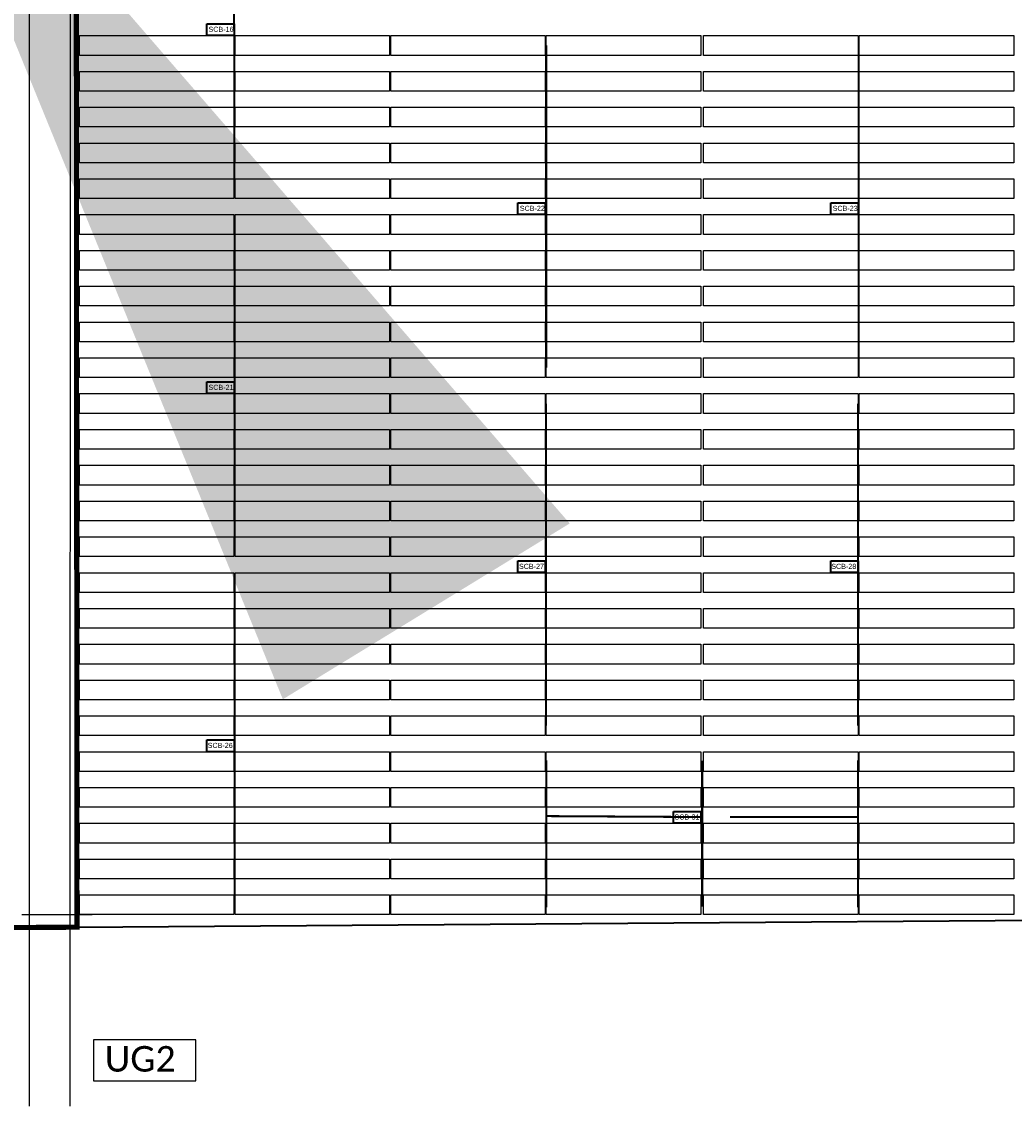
# Model space of a CAD drawing. Header units: inches. Extents: x 727810 to 1461440, y 2714588 to 5435005.
# Tile 100 of 233: x 728946 to 729140, y 2715824 to 2716036. Entities that reach past the tile are written whole.
import ezdxf

# ---------------------------------------------------------------- set-up
doc = ezdxf.new("R2010")
doc.units = ezdxf.units.IN
doc.header["$MEASUREMENT"] = 0
for name, color, linetype in [('136.GERMI_NUMBER-TAXT', 7, 'Continuous'), ('BHEL Make', 1, 'Continuous'), ('DETAILS', 7, 'Continuous'), ('Emvee', 3, 'Continuous'), ('Idle', 4, 'Continuous'), ('Inverter Room', 7, 'Continuous'), ('Mundra 335', 7, 'Continuous'), ('POLYLINE', 3, 'Continuous'), ('ROAD', 7, 'Continuous'), ('SCB', 7, 'Continuous'), ('tranch', 7, 'Continuous')]:
    doc.layers.add(name, color=color, linetype=linetype)
doc.styles.add('Legend', font='calibri.ttf')
doc.styles.add('ROMANS', font='ROMANS.shx', dxfattribs={"height": 10})
doc.styles.get("Standard").update_dxf_attribs({"font": 'arial.ttf'})
doc.dimstyles.new('ROMANS$7', dxfattribs={"dimscale": 100, "dimtxt": 2.5, "dimasz": 2, "dimexe": 20, "dimexo": 20, "dimgap": 0.5, "dimtad": 1, "dimdec": 0, "dimrnd": 5, "dimzin": 0, "dimdsep": 46, "dimtxsty": 'ROMANS', "dimcen": 0.09, "dimdle": 20, "dimclrd": 256, "dimclre": 256, "dimclrt": 3, "dimadec": 0, "dimazin": 0, "dimtfac": 20, "dimtdec": 0, "dimtix": 1, "dimtmove": 2, "dimatfit": 3, "dimfxl": 1, "dimtolj": 1, "dimtzin": 0, "dimarcsym": 0})

# ---------------------------------------------------------------- blocks, each defined once
blk = doc.blocks.new('245')
at = {"layer": 'SCB', "lineweight": 40}
for points in [[(727940.22, 2716280.28), (727945.56, 2716280.28), (727945.56, 2716277.98)], [(727945.56, 2716277.98), (727940.22, 2716277.98), (727940.22, 2716280.28)]]:
    blk.add_lwpolyline(points, dxfattribs=at)

msp = doc.modelspace()

# ---------------------------------------------------------------- linework, layer by layer
at = {"layer": 'BHEL Make', "color": 1}
for points in [[(729018.10993, 2716032.97565), (729048.32993, 2716032.97565), (729048.32993, 2716029.11565), (729018.10993, 2716029.11565), (729018.10993, 2716032.97565)], [(729048.52993, 2716032.97565), (729078.74993, 2716032.97565), (729078.74993, 2716029.11565), (729048.52993, 2716029.11565), (729048.52993, 2716032.97565)], [(729079.24993, 2716032.97565), (729109.46993, 2716032.97565), (729109.46993, 2716029.11565), (729079.24993, 2716029.11565), (729079.24993, 2716032.97565)], [(729109.66993, 2716032.97565), (729139.88993, 2716032.97565), (729139.88993, 2716029.11565), (729109.66993, 2716029.11565), (729109.66993, 2716032.97565)], [(729018.10993, 2716025.97565), (729048.32993, 2716025.97565), (729048.32993, 2716022.11565), (729018.10993, 2716022.11565), (729018.10993, 2716025.97565)], [(729048.52993, 2716025.97565), (729078.74993, 2716025.97565), (729078.74993, 2716022.11565), (729048.52993, 2716022.11565), (729048.52993, 2716025.97565)], [(729079.24993, 2716025.97565), (729109.46993, 2716025.97565), (729109.46993, 2716022.11565), (729079.24993, 2716022.11565), (729079.24993, 2716025.97565)], [(729109.66993, 2716025.97565), (729139.88993, 2716025.97565), (729139.88993, 2716022.11565), (729109.66993, 2716022.11565), (729109.66993, 2716025.97565)], [(729018.10993, 2716018.97565), (729048.32993, 2716018.97565), (729048.32993, 2716015.11565), (729018.10993, 2716015.11565), (729018.10993, 2716018.97565)], [(729048.52993, 2716018.97565), (729078.74993, 2716018.97565), (729078.74993, 2716015.11565), (729048.52993, 2716015.11565), (729048.52993, 2716018.97565)], [(729079.24993, 2716018.97565), (729109.46993, 2716018.97565), (729109.46993, 2716015.11565), (729079.24993, 2716015.11565), (729079.24993, 2716018.97565)], [(729109.66993, 2716018.97565), (729139.88993, 2716018.97565), (729139.88993, 2716015.11565), (729109.66993, 2716015.11565), (729109.66993, 2716018.97565)], [(729018.10993, 2716011.97565), (729048.32993, 2716011.97565), (729048.32993, 2716008.11565), (729018.10993, 2716008.11565), (729018.10993, 2716011.97565)], [(729048.52993, 2716011.97565), (729078.74993, 2716011.97565), (729078.74993, 2716008.11565), (729048.52993, 2716008.11565), (729048.52993, 2716011.97565)], [(729079.24993, 2716011.97565), (729109.46993, 2716011.97565), (729109.46993, 2716008.11565), (729079.24993, 2716008.11565), (729079.24993, 2716011.97565)], [(729109.66993, 2716011.97565), (729139.88993, 2716011.97565), (729139.88993, 2716008.11565), (729109.66993, 2716008.11565), (729109.66993, 2716011.97565)], [(729018.10993, 2716004.97565), (729048.32993, 2716004.97565), (729048.32993, 2716001.11565), (729018.10993, 2716001.11565), (729018.10993, 2716004.97565)], [(729048.52993, 2716004.97565), (729078.74993, 2716004.97565), (729078.74993, 2716001.11565), (729048.52993, 2716001.11565), (729048.52993, 2716004.97565)], [(729079.24993, 2716004.97565), (729109.46993, 2716004.97565), (729109.46993, 2716001.11565), (729079.24993, 2716001.11565), (729079.24993, 2716004.97565)], [(729109.66993, 2716004.97565), (729139.88993, 2716004.97565), (729139.88993, 2716001.11565), (729109.66993, 2716001.11565), (729109.66993, 2716004.97565)], [(729048.32993, 2716000.27726), (729048.32993, 2715994.11565), (729018.10993, 2715994.11565), (729018.10993, 2715997.97565), (729048.32993, 2715997.97565)], [(729109.46993, 2716000.27726), (729109.46993, 2715994.11565), (729079.24993, 2715994.11565), (729079.24993, 2715997.97565), (729109.46993, 2715997.97565)], [(728957.26993, 2715997.97565), (728987.48993, 2715997.97565), (728987.48993, 2715994.11565), (728957.26993, 2715994.11565), (728957.26993, 2715997.97565)], [(728987.68993, 2715997.97565), (729017.90993, 2715997.97565), (729017.90993, 2715994.11565), (728987.68993, 2715994.11565), (728987.68993, 2715997.97565)], [(729048.52993, 2715997.97565), (729078.74993, 2715997.97565), (729078.74993, 2715994.11565), (729048.52993, 2715994.11565), (729048.52993, 2715997.97565)], [(729109.66993, 2715997.97565), (729139.88993, 2715997.97565), (729139.88993, 2715994.11565), (729109.66993, 2715994.11565), (729109.66993, 2715997.97565)], [(728957.26993, 2715990.97565), (728987.48993, 2715990.97565), (728987.48993, 2715987.11565), (728957.26993, 2715987.11565), (728957.26993, 2715990.97565)], [(728987.68993, 2715990.97565), (729017.90993, 2715990.97565), (729017.90993, 2715987.11565), (728987.68993, 2715987.11565), (728987.68993, 2715990.97565)], [(729018.10993, 2715990.97565), (729048.32993, 2715990.97565), (729048.32993, 2715987.11565), (729018.10993, 2715987.11565), (729018.10993, 2715990.97565)], [(729048.52993, 2715990.97565), (729078.74993, 2715990.97565), (729078.74993, 2715987.11565), (729048.52993, 2715987.11565), (729048.52993, 2715990.97565)], [(729079.24993, 2715990.97565), (729109.46993, 2715990.97565), (729109.46993, 2715987.11565), (729079.24993, 2715987.11565), (729079.24993, 2715990.97565)], [(729109.66993, 2715990.97565), (729139.88993, 2715990.97565), (729139.88993, 2715987.11565), (729109.66993, 2715987.11565), (729109.66993, 2715990.97565)], [(728957.26993, 2715983.97565), (728987.48993, 2715983.97565), (728987.48993, 2715980.11565), (728957.26993, 2715980.11565), (728957.26993, 2715983.97565)], [(728987.68993, 2715983.97565), (729017.90993, 2715983.97565), (729017.90993, 2715980.11565), (728987.68993, 2715980.11565), (728987.68993, 2715983.97565)], [(729018.10993, 2715983.97565), (729048.32993, 2715983.97565), (729048.32993, 2715980.11565), (729018.10993, 2715980.11565), (729018.10993, 2715983.97565)], [(729048.52993, 2715983.97565), (729078.74993, 2715983.97565), (729078.74993, 2715980.11565), (729048.52993, 2715980.11565), (729048.52993, 2715983.97565)], [(729079.24993, 2715983.97565), (729109.46993, 2715983.97565), (729109.46993, 2715980.11565), (729079.24993, 2715980.11565), (729079.24993, 2715983.97565)], [(729109.66993, 2715983.97565), (729139.88993, 2715983.97565), (729139.88993, 2715980.11565), (729109.66993, 2715980.11565), (729109.66993, 2715983.97565)], [(728957.26993, 2715976.97565), (728987.48993, 2715976.97565), (728987.48993, 2715973.11565), (728957.26993, 2715973.11565), (728957.26993, 2715976.97565)], [(728987.68993, 2715976.97565), (729017.90993, 2715976.97565), (729017.90993, 2715973.11565), (728987.68993, 2715973.11565), (728987.68993, 2715976.97565)], [(729018.10993, 2715976.97565), (729048.32993, 2715976.97565), (729048.32993, 2715973.11565), (729018.10993, 2715973.11565), (729018.10993, 2715976.97565)], [(729048.52993, 2715976.97565), (729078.74993, 2715976.97565), (729078.74993, 2715973.11565), (729048.52993, 2715973.11565), (729048.52993, 2715976.97565)], [(729079.24993, 2715976.97565), (729109.46993, 2715976.97565), (729109.46993, 2715973.11565), (729079.24993, 2715973.11565), (729079.24993, 2715976.97565)], [(729109.66993, 2715976.97565), (729139.88993, 2715976.97565), (729139.88993, 2715973.11565), (729109.66993, 2715973.11565), (729109.66993, 2715976.97565)], [(728957.26993, 2715969.97565), (728987.48993, 2715969.97565), (728987.48993, 2715966.11565), (728957.26993, 2715966.11565), (728957.26993, 2715969.97565)], [(728987.68993, 2715969.97565), (729017.90993, 2715969.97565), (729017.90993, 2715966.11565), (728987.68993, 2715966.11565), (728987.68993, 2715969.97565)], [(729018.10993, 2715969.97565), (729048.32993, 2715969.97565), (729048.32993, 2715966.11565), (729018.10993, 2715966.11565), (729018.10993, 2715969.97565)], [(729048.52993, 2715969.97565), (729078.74993, 2715969.97565), (729078.74993, 2715966.11565), (729048.52993, 2715966.11565), (729048.52993, 2715969.97565)], [(729079.24993, 2715969.97565), (729109.46993, 2715969.97565), (729109.46993, 2715966.11565), (729079.24993, 2715966.11565), (729079.24993, 2715969.97565)], [(729109.66993, 2715969.97565), (729139.88993, 2715969.97565), (729139.88993, 2715966.11565), (729109.66993, 2715966.11565), (729109.66993, 2715969.97565)], [(728987.48993, 2715965.27726), (728987.48993, 2715959.11565), (728957.26993, 2715959.11565), (728957.26993, 2715962.97565), (728987.48993, 2715962.97565)], [(728987.68993, 2715962.97565), (729017.90993, 2715962.97565), (729017.90993, 2715959.11565), (728987.68993, 2715959.11565), (728987.68993, 2715962.97565)], [(728957.26993, 2715955.97565), (728987.48993, 2715955.97565), (728987.48993, 2715952.11565), (728957.26993, 2715952.11565), (728957.26993, 2715955.97565)], [(728987.68993, 2715955.97565), (729017.90993, 2715955.97565), (729017.90993, 2715952.11565), (728987.68993, 2715952.11565), (728987.68993, 2715955.97565)], [(728957.26993, 2715948.97565), (728987.48993, 2715948.97565), (728987.48993, 2715945.11565), (728957.26993, 2715945.11565), (728957.26993, 2715948.97565)], [(728987.68993, 2715948.97565), (729017.90993, 2715948.97565), (729017.90993, 2715945.11565), (728987.68993, 2715945.11565), (728987.68993, 2715948.97565)], [(728957.26993, 2715941.97565), (728987.48993, 2715941.97565), (728987.48993, 2715938.11565), (728957.26993, 2715938.11565), (728957.26993, 2715941.97565)], [(728987.68993, 2715941.97565), (729017.90993, 2715941.97565), (729017.90993, 2715938.11565), (728987.68993, 2715938.11565), (728987.68993, 2715941.97565)], [(728957.26993, 2715934.97565), (728987.48993, 2715934.97565), (728987.48993, 2715931.11565), (728957.26993, 2715931.11565), (728957.26993, 2715934.97565)], [(728987.68993, 2715934.97565), (729017.90993, 2715934.97565), (729017.90993, 2715931.11565), (728987.68993, 2715931.11565), (728987.68993, 2715934.97565)]]:
    msp.add_lwpolyline(points, dxfattribs=at)
at = {"layer": 'BHEL Make'}
for points in [[(729018.10993, 2715962.97565), (729048.32993, 2715962.97565), (729048.32993, 2715959.11565), (729018.10993, 2715959.11565), (729018.10993, 2715962.97565)], [(729048.52993, 2715962.97565), (729078.74993, 2715962.97565), (729078.74993, 2715959.11565), (729048.52993, 2715959.11565), (729048.52993, 2715962.97565)], [(729018.10993, 2715955.97565), (729048.32993, 2715955.97565), (729048.32993, 2715952.11565), (729018.10993, 2715952.11565), (729018.10993, 2715955.97565)], [(729048.52993, 2715955.97565), (729078.74993, 2715955.97565), (729078.74993, 2715952.11565), (729048.52993, 2715952.11565), (729048.52993, 2715955.97565)], [(729018.10993, 2715948.97565), (729048.32993, 2715948.97565), (729048.32993, 2715945.11565), (729018.10993, 2715945.11565), (729018.10993, 2715948.97565)], [(729048.52993, 2715948.97565), (729078.74993, 2715948.97565), (729078.74993, 2715945.11565), (729048.52993, 2715945.11565), (729048.52993, 2715948.97565)], [(729018.10993, 2715941.97565), (729048.32993, 2715941.97565), (729048.32993, 2715938.11565), (729018.10993, 2715938.11565), (729018.10993, 2715941.97565)], [(729048.52993, 2715941.97565), (729078.74993, 2715941.97565), (729078.74993, 2715938.11565), (729048.52993, 2715938.11565), (729048.52993, 2715941.97565)], [(729018.10993, 2715934.97565), (729048.32993, 2715934.97565), (729048.32993, 2715931.11565), (729018.10993, 2715931.11565), (729018.10993, 2715934.97565)], [(729048.52993, 2715934.97565), (729078.74993, 2715934.97565), (729078.74993, 2715931.11565), (729048.52993, 2715931.11565), (729048.52993, 2715934.97565)], [(729048.32993, 2715930.27726), (729048.32993, 2715924.11565), (729018.10993, 2715924.11565), (729018.10993, 2715927.97565), (729048.32993, 2715927.97565)], [(729048.52993, 2715927.97565), (729078.74993, 2715927.97565), (729078.74993, 2715924.11565), (729048.52993, 2715924.11565), (729048.52993, 2715927.97565)], [(729018.10993, 2715920.97565), (729048.32993, 2715920.97565), (729048.32993, 2715917.11565), (729018.10993, 2715917.11565), (729018.10993, 2715920.97565)], [(729048.52993, 2715920.97565), (729078.74993, 2715920.97565), (729078.74993, 2715917.11565), (729048.52993, 2715917.11565), (729048.52993, 2715920.97565)], [(729018.10993, 2715913.97565), (729048.32993, 2715913.97565), (729048.32993, 2715910.11565), (729018.10993, 2715910.11565), (729018.10993, 2715913.97565)], [(729048.52993, 2715913.97565), (729078.74993, 2715913.97565), (729078.74993, 2715910.11565), (729048.52993, 2715910.11565), (729048.52993, 2715913.97565)], [(729018.10993, 2715906.97565), (729048.32993, 2715906.97565), (729048.32993, 2715903.11565), (729018.10993, 2715903.11565), (729018.10993, 2715906.97565)], [(729048.52993, 2715906.97565), (729078.74993, 2715906.97565), (729078.74993, 2715903.11565), (729048.52993, 2715903.11565), (729048.52993, 2715906.97565)], [(729018.10993, 2715899.97565), (729048.32993, 2715899.97565), (729048.32993, 2715896.11565), (729018.10993, 2715896.11565), (729018.10993, 2715899.97565)], [(729048.52993, 2715899.97565), (729078.74993, 2715899.97565), (729078.74993, 2715896.11565), (729048.52993, 2715896.11565), (729048.52993, 2715899.97565)]]:
    msp.add_lwpolyline(points, dxfattribs=at)
at = {"layer": 'DETAILS', "color": 7}
for p, q in [((728980.01957, 2715836.65803), (728960.01957, 2715836.65803)), ((728960.01957, 2715836.65803), (728960.01957, 2715828.65803)), ((728980.01957, 2715836.65803), (728960.01957, 2715836.65803)), ((728960.01957, 2715836.65803), (728960.01957, 2715828.65803)), ((728980.01957, 2715836.65803), (728960.01957, 2715836.65803)), ((728960.01957, 2715836.65803), (728960.01957, 2715828.65803)), ((728980.01957, 2715828.65803), (728980.01957, 2715836.65803)), ((728980.01957, 2715828.65803), (728980.01957, 2715836.65803)), ((728980.01957, 2715828.65803), (728980.01957, 2715836.65803)), ((728960.01957, 2715828.65803), (728980.01957, 2715828.65803)), ((728960.01957, 2715828.65803), (728980.01957, 2715828.65803)), ((728960.01957, 2715828.65803), (728980.01957, 2715828.65803))]:
    msp.add_line(p, q, dxfattribs=at)
at = {"layer": 'Emvee'}
for points in [[(729079.24993, 2715962.97565), (729109.46993, 2715962.97565), (729109.46993, 2715959.11565), (729079.24993, 2715959.11565), (729079.24993, 2715962.97565)], [(729109.66993, 2715962.97565), (729139.88993, 2715962.97565), (729139.88993, 2715959.11565), (729109.66993, 2715959.11565), (729109.66993, 2715962.97565)], [(729079.24993, 2715955.97565), (729109.46993, 2715955.97565), (729109.46993, 2715952.11565), (729079.24993, 2715952.11565), (729079.24993, 2715955.97565)], [(729109.66993, 2715955.97565), (729139.88993, 2715955.97565), (729139.88993, 2715952.11565), (729109.66993, 2715952.11565), (729109.66993, 2715955.97565)], [(729079.24993, 2715948.97565), (729109.46993, 2715948.97565), (729109.46993, 2715945.11565), (729079.24993, 2715945.11565), (729079.24993, 2715948.97565)], [(729109.66993, 2715948.97565), (729139.88993, 2715948.97565), (729139.88993, 2715945.11565), (729109.66993, 2715945.11565), (729109.66993, 2715948.97565)], [(729079.24993, 2715941.97565), (729109.46993, 2715941.97565), (729109.46993, 2715938.11565), (729079.24993, 2715938.11565), (729079.24993, 2715941.97565)], [(729109.66993, 2715941.97565), (729139.88993, 2715941.97565), (729139.88993, 2715938.11565), (729109.66993, 2715938.11565), (729109.66993, 2715941.97565)], [(729079.24993, 2715934.97565), (729109.46993, 2715934.97565), (729109.46993, 2715931.11565), (729079.24993, 2715931.11565), (729079.24993, 2715934.97565)], [(729109.66993, 2715934.97565), (729139.88993, 2715934.97565), (729139.88993, 2715931.11565), (729109.66993, 2715931.11565), (729109.66993, 2715934.97565)], [(729109.46993, 2715930.27726), (729109.46993, 2715924.11565), (729079.24993, 2715924.11565), (729079.24993, 2715927.97565), (729109.46993, 2715927.97565)], [(729109.66993, 2715927.97565), (729139.88993, 2715927.97565), (729139.88993, 2715924.11565), (729109.66993, 2715924.11565), (729109.66993, 2715927.97565)], [(729079.24993, 2715920.97565), (729109.46993, 2715920.97565), (729109.46993, 2715917.11565), (729079.24993, 2715917.11565), (729079.24993, 2715920.97565)], [(729109.66993, 2715920.97565), (729139.88993, 2715920.97565), (729139.88993, 2715917.11565), (729109.66993, 2715917.11565), (729109.66993, 2715920.97565)], [(729079.24993, 2715913.97565), (729109.46993, 2715913.97565), (729109.46993, 2715910.11565), (729079.24993, 2715910.11565), (729079.24993, 2715913.97565)], [(729109.66993, 2715913.97565), (729139.88993, 2715913.97565), (729139.88993, 2715910.11565), (729109.66993, 2715910.11565), (729109.66993, 2715913.97565)], [(729079.24993, 2715906.97565), (729109.46993, 2715906.97565), (729109.46993, 2715903.11565), (729079.24993, 2715903.11565), (729079.24993, 2715906.97565)], [(729109.66993, 2715906.97565), (729139.88993, 2715906.97565), (729139.88993, 2715903.11565), (729109.66993, 2715903.11565), (729109.66993, 2715906.97565)], [(729079.24993, 2715899.97565), (729109.46993, 2715899.97565), (729109.46993, 2715896.11565), (729079.24993, 2715896.11565), (729079.24993, 2715899.97565)], [(729109.66993, 2715899.97565), (729139.88993, 2715899.97565), (729139.88993, 2715896.11565), (729109.66993, 2715896.11565), (729109.66993, 2715899.97565)]]:
    msp.add_lwpolyline(points, dxfattribs=at)
at = {"layer": 'Idle', "color": 4}
for points in [[(728957.26993, 2715927.97565), (728987.48993, 2715927.97565), (728987.48993, 2715924.11565), (728957.26993, 2715924.11565), (728957.26993, 2715927.97565)], [(728987.68993, 2715927.97565), (729017.90993, 2715927.97565), (729017.90993, 2715924.11565), (728987.68993, 2715924.11565), (728987.68993, 2715927.97565)], [(728957.26993, 2715920.97565), (728987.48993, 2715920.97565), (728987.48993, 2715917.11565), (728957.26993, 2715917.11565), (728957.26993, 2715920.97565)], [(728987.68993, 2715920.97565), (729017.90993, 2715920.97565), (729017.90993, 2715917.11565), (728987.68993, 2715917.11565), (728987.68993, 2715920.97565)], [(728957.26993, 2715913.97565), (728987.48993, 2715913.97565), (728987.48993, 2715910.11565), (728957.26993, 2715910.11565), (728957.26993, 2715913.97565)], [(728987.68993, 2715913.97565), (729017.90993, 2715913.97565), (729017.90993, 2715910.11565), (728987.68993, 2715910.11565), (728987.68993, 2715913.97565)], [(728957.26993, 2715906.97565), (728987.48993, 2715906.97565), (728987.48993, 2715903.11565), (728957.26993, 2715903.11565), (728957.26993, 2715906.97565)], [(728987.68993, 2715906.97565), (729017.90993, 2715906.97565), (729017.90993, 2715903.11565), (728987.68993, 2715903.11565), (728987.68993, 2715906.97565)], [(728957.26993, 2715899.97565), (728987.48993, 2715899.97565), (728987.48993, 2715896.11565), (728957.26993, 2715896.11565), (728957.26993, 2715899.97565)], [(728987.68993, 2715899.97565), (729017.90993, 2715899.97565), (729017.90993, 2715896.11565), (728987.68993, 2715896.11565), (728987.68993, 2715899.97565)], [(728987.48993, 2715895.27726), (728987.48993, 2715889.11565), (728957.26993, 2715889.11565), (728957.26993, 2715892.97565), (728987.48993, 2715892.97565)], [(728987.68993, 2715892.97565), (729017.90993, 2715892.97565), (729017.90993, 2715889.11565), (728987.68993, 2715889.11565), (728987.68993, 2715892.97565)], [(729018.10993, 2715892.97565), (729048.32993, 2715892.97565), (729048.32993, 2715889.11565), (729018.10993, 2715889.11565), (729018.10993, 2715892.97565)], [(729048.52993, 2715892.97565), (729078.74993, 2715892.97565), (729078.74993, 2715889.11565), (729048.52993, 2715889.11565), (729048.52993, 2715892.97565)], [(729079.24993, 2715892.97565), (729109.46993, 2715892.97565), (729109.46993, 2715889.11565), (729079.24993, 2715889.11565), (729079.24993, 2715892.97565)], [(729109.66993, 2715892.97565), (729139.88993, 2715892.97565), (729139.88993, 2715889.11565), (729109.66993, 2715889.11565), (729109.66993, 2715892.97565)], [(728957.26993, 2715885.97565), (728987.48993, 2715885.97565), (728987.48993, 2715882.11565), (728957.26993, 2715882.11565), (728957.26993, 2715885.97565)], [(728987.68993, 2715885.97565), (729017.90993, 2715885.97565), (729017.90993, 2715882.11565), (728987.68993, 2715882.11565), (728987.68993, 2715885.97565)], [(729018.10993, 2715885.97565), (729048.32993, 2715885.97565), (729048.32993, 2715882.11565), (729018.10993, 2715882.11565), (729018.10993, 2715885.97565)], [(729048.52993, 2715885.97565), (729078.74993, 2715885.97565), (729078.74993, 2715882.11565), (729048.52993, 2715882.11565), (729048.52993, 2715885.97565)], [(729079.24993, 2715885.97565), (729109.46993, 2715885.97565), (729109.46993, 2715882.11565), (729079.24993, 2715882.11565), (729079.24993, 2715885.97565)], [(729109.66993, 2715885.97565), (729139.88993, 2715885.97565), (729139.88993, 2715882.11565), (729109.66993, 2715882.11565), (729109.66993, 2715885.97565)], [(729078.74993, 2715881.27726), (729078.74993, 2715875.11565), (729048.52993, 2715875.11565), (729048.52993, 2715878.97565), (729078.74993, 2715878.97565)], [(728957.26993, 2715878.97565), (728987.48993, 2715878.97565), (728987.48993, 2715875.11565), (728957.26993, 2715875.11565), (728957.26993, 2715878.97565)], [(728987.68993, 2715878.97565), (729017.90993, 2715878.97565), (729017.90993, 2715875.11565), (728987.68993, 2715875.11565), (728987.68993, 2715878.97565)], [(729018.10993, 2715878.97565), (729048.32993, 2715878.97565), (729048.32993, 2715875.11565), (729018.10993, 2715875.11565), (729018.10993, 2715878.97565)], [(729079.24993, 2715878.97565), (729109.46993, 2715878.97565), (729109.46993, 2715875.11565), (729079.24993, 2715875.11565), (729079.24993, 2715878.97565)], [(729109.66993, 2715878.97565), (729139.88993, 2715878.97565), (729139.88993, 2715875.11565), (729109.66993, 2715875.11565), (729109.66993, 2715878.97565)], [(728957.26993, 2715871.97565), (728987.48993, 2715871.97565), (728987.48993, 2715868.11565), (728957.26993, 2715868.11565), (728957.26993, 2715871.97565)], [(728987.68993, 2715871.97565), (729017.90993, 2715871.97565), (729017.90993, 2715868.11565), (728987.68993, 2715868.11565), (728987.68993, 2715871.97565)], [(729018.10993, 2715871.97565), (729048.32993, 2715871.97565), (729048.32993, 2715868.11565), (729018.10993, 2715868.11565), (729018.10993, 2715871.97565)], [(729048.52993, 2715871.97565), (729078.74993, 2715871.97565), (729078.74993, 2715868.11565), (729048.52993, 2715868.11565), (729048.52993, 2715871.97565)], [(729079.24993, 2715871.97565), (729109.46993, 2715871.97565), (729109.46993, 2715868.11565), (729079.24993, 2715868.11565), (729079.24993, 2715871.97565)], [(729109.66993, 2715871.97565), (729139.88993, 2715871.97565), (729139.88993, 2715868.11565), (729109.66993, 2715868.11565), (729109.66993, 2715871.97565)], [(728957.26993, 2715864.97565), (728987.48993, 2715864.97565), (728987.48993, 2715861.11565), (728957.26993, 2715861.11565), (728957.26993, 2715864.97565)], [(728987.68993, 2715864.97565), (729017.90993, 2715864.97565), (729017.90993, 2715861.11565), (728987.68993, 2715861.11565), (728987.68993, 2715864.97565)], [(729018.10993, 2715864.97565), (729048.32993, 2715864.97565), (729048.32993, 2715861.11565), (729018.10993, 2715861.11565), (729018.10993, 2715864.97565)], [(729048.52993, 2715864.97565), (729078.74993, 2715864.97565), (729078.74993, 2715861.11565), (729048.52993, 2715861.11565), (729048.52993, 2715864.97565)], [(729079.24993, 2715864.97565), (729109.46993, 2715864.97565), (729109.46993, 2715861.11565), (729079.24993, 2715861.11565), (729079.24993, 2715864.97565)], [(729109.66993, 2715864.97565), (729139.88993, 2715864.97565), (729139.88993, 2715861.11565), (729109.66993, 2715861.11565), (729109.66993, 2715864.97565)]]:
    msp.add_lwpolyline(points, dxfattribs=at)
at = {"layer": 'Mundra 335', "color": 2}
for points in [[(728987.48993, 2716035.27726), (728987.48993, 2716029.11565), (728957.26993, 2716029.11565), (728957.26993, 2716032.97565), (728987.48993, 2716032.97565)], [(728987.68993, 2716032.97565), (729017.90993, 2716032.97565), (729017.90993, 2716029.11565), (728987.68993, 2716029.11565), (728987.68993, 2716032.97565)], [(728957.26993, 2716025.97565), (728987.48993, 2716025.97565), (728987.48993, 2716022.11565), (728957.26993, 2716022.11565), (728957.26993, 2716025.97565)], [(728987.68993, 2716025.97565), (729017.90993, 2716025.97565), (729017.90993, 2716022.11565), (728987.68993, 2716022.11565), (728987.68993, 2716025.97565)], [(728957.26993, 2716018.97565), (728987.48993, 2716018.97565), (728987.48993, 2716015.11565), (728957.26993, 2716015.11565), (728957.26993, 2716018.97565)], [(728987.68993, 2716018.97565), (729017.90993, 2716018.97565), (729017.90993, 2716015.11565), (728987.68993, 2716015.11565), (728987.68993, 2716018.97565)], [(728957.26993, 2716011.97565), (728987.48993, 2716011.97565), (728987.48993, 2716008.11565), (728957.26993, 2716008.11565), (728957.26993, 2716011.97565)], [(728987.68993, 2716011.97565), (729017.90993, 2716011.97565), (729017.90993, 2716008.11565), (728987.68993, 2716008.11565), (728987.68993, 2716011.97565)], [(728957.26993, 2716004.97565), (728987.48993, 2716004.97565), (728987.48993, 2716001.11565), (728957.26993, 2716001.11565), (728957.26993, 2716004.97565)], [(728987.68993, 2716004.97565), (729017.90993, 2716004.97565), (729017.90993, 2716001.11565), (728987.68993, 2716001.11565), (728987.68993, 2716004.97565)]]:
    msp.add_lwpolyline(points, dxfattribs=at)
at = {"layer": 'POLYLINE', "color": 0, "lineweight": 40, "const_width": 1}
msp.add_lwpolyline([(728641.15483, 2715857.45103), (728956.80067, 2715858.65818), (728956.48916, 2716319.97655), (728641.07786, 2716319.97565), (728641.1654, 2715856.96839)], dxfattribs=at)
at = {"layer": 'POLYLINE', "color": 0, "lineweight": 40}
msp.add_lwpolyline([(728956.80067, 2715858.65818), (729261.83861, 2715860.8799), (729261.73233, 2716244.34627), (729201.05605, 2716244.34627), (729200.87104, 2716320.00589), (728956.48916, 2716319.97655)], dxfattribs=at)
at = {"layer": 'ROAD'}
for p, q in [((728947.52746, 2716337.47249), (728947.43178, 2715823.64843)), ((728955.52718, 2716337.34546), (728955.38331, 2715823.65146))]:
    msp.add_line(p, q, dxfattribs=at)
at = {"layer": 'tranch', "const_width": 0.4}
for points in [[(728987.5783, 2716101.04171), (728987.48993, 2716034.12645)], [(728987.56508, 2716034.12635), (728987.56508, 2716002.3884)], [(729048.50066, 2715999.12645), (729048.50066, 2716031.04565)], [(729109.60118, 2715999.12645), (729109.60118, 2716031.04565)], [(729048.50066, 2715999.12645), (729048.50066, 2715968.04565)], [(729109.60118, 2715999.12645), (729109.60118, 2715968.04565)], [(728987.59636, 2715964.13736), (728987.59636, 2715996.05656)], [(728987.59636, 2715964.13736), (728987.59636, 2715933.05656)], [(729048.4507, 2715929.12645), (729048.4507, 2715961.04565)], [(729109.46993, 2715929.12645), (729109.46993, 2715961.04565)], [(729048.4507, 2715929.12645), (729048.4507, 2715898.04565)], [(729109.46993, 2715929.12645), (729109.46993, 2715898.04565)], [(728987.63067, 2715894.12645), (728987.63067, 2715926.04565)], [(728987.63067, 2715894.12645), (728987.63067, 2715863.04565)], [(729048.55678, 2715891.3162), (729048.55678, 2715862.55477)], [(729078.98906, 2715880.20147), (729078.98906, 2715891.22459)], [(729109.44242, 2715891.3162), (729109.44242, 2715862.55477)], [(729048.55678, 2715880.38284), (729078.98906, 2715880.20147)], [(729078.98906, 2715880.20147), (729078.98906, 2715862.70747)], [(729084.42649, 2715880.20147), (729109.44242, 2715880.20147)]]:
    msp.add_lwpolyline(points, dxfattribs=at)
at = {"layer": 'tranch', "color": 3}
msp.add_lwpolyline([(728946.04427, 2715861.11565), (728959.78892, 2715861.11565)], dxfattribs=at)

# ---------------------------------------------------------------- block references
at = {"layer": 'SCB', "color": 1, "lineweight": 40}
for p in [(1041.93082, -245), (1041.93082, -245), (1102.77082, -280), (1102.77082, -280), (1163.91082, -280), (1163.91082, -280), (1041.93082, -315), (1041.93082, -315), (1102.77082, -350), (1102.77082, -350), (1163.91082, -350), (1163.91082, -350), (1041.93082, -385), (1041.93082, -385), (1133.19082, -399), (1133.19082, -399)]:
    msp.add_blockref('245', p, dxfattribs=at)

# ---------------------------------------------------------------- texts
at = {"layer": '136.GERMI_NUMBER-TAXT', "insert": (728962.22552, 2715835.43008), "char_height": 5, "width": 177.6448797, "attachment_point": 1, "style": 'Legend'}
msp.add_mtext('UG2', dxfattribs=at)
at = {"layer": 'SCB', "color": 7, "lineweight": 40, "char_height": 1, "attachment_point": 1}
for s, insert in [('SCB-16', (728982.50831, 2716034.70676)), ('SCB-16', (728982.50831, 2716034.70676)), ('SCB-22', (729043.34831, 2715999.70676)), ('SCB-22', (729043.34831, 2715999.70676)), ('SCB-23', (729104.48831, 2715999.70676)), ('SCB-23', (729104.48831, 2715999.70676)), ('SCB-21', (728982.50831, 2715964.70676)), ('SCB-21', (728982.50831, 2715964.70676)), ('SCB-27', (729043.1823, 2715929.70676)), ('SCB-27', (729043.1823, 2715929.70676)), ('SCB-28', (729104.21786, 2715929.70676)), ('SCB-28', (729104.21786, 2715929.70676)), ('SCB-26', (728982.34573, 2715894.70676)), ('SCB-26', (728982.34573, 2715894.70676)), ('SCB-31', (729073.57259, 2715880.70676)), ('SCB-31', (729073.57259, 2715880.70676))]:
    msp.add_mtext_dynamic_manual_height_columns(s, width=10.9628712, gutter_width=20.36957, heights=[0], dxfattribs=dict(at, insert=insert))

# ---------------------------------------------------------------- leaders
at = {"layer": 'Inverter Room', "ltscale": 0.5}
msp.add_leader([(728920.51817, 2716090.90821, 0.21638), (728921.01984, 2716090.09008, 0.21638), (728921.34999, 2716090.09544, 0.21638)], dimstyle='ROMANS$7', override={"dimtxt": 150, "dimgap": 0.5, "dimtad": 0, "dimtfill": 1, "dimarcsym": 1}, dxfattribs=at)

doc.saveas('drawing.dxf')
